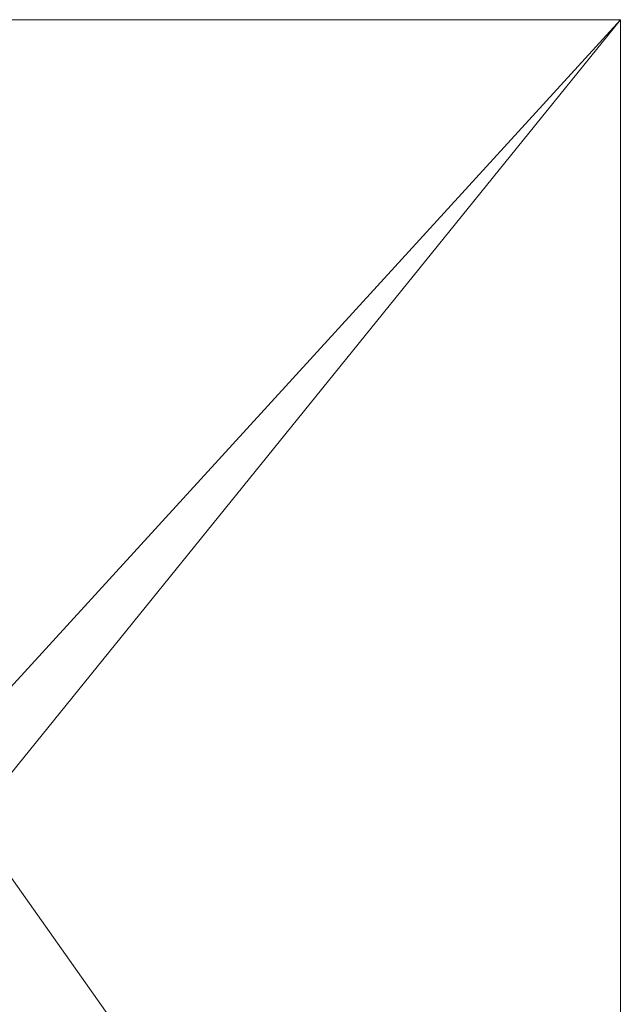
# Model space of a CAD drawing. Header units: millimetres. Extents: x -740 to 768, y -616 to 1219.
# Tile 256 of 256: x 127 to 768, y 169 to 1219. Entities that reach past the tile are written whole.
import ezdxf

# ---------------------------------------------------------------- set-up
doc = ezdxf.new("R2010")
doc.units = ezdxf.units.MM
doc.layers.add('A-GENM', color=13, linetype='Continuous')

msp = doc.modelspace()

# ---------------------------------------------------------------- meshes
at = {"layer": 'A-GENM', "lineweight": 5}
mesh = msp.add_polyface(dxfattribs=at)
corners = [(767.9, 1219.2, -0.5), (-740, 1219.2, -0.5), (-740, -615.9, -0.5), (767.9, -615.9, -0.5), (-238.6, 313.3, -0.5), (-309, 313.3, -0.5), (-309, 408.3, -0.5), (-238.6, 408.3, -0.5), (-238.6, 424.8, -0.5), (41.4, 424.8, -0.5), (41.4, 408.3, -0.5), (112, 408.3, -0.5), (112, 313.3, -0.5), (41.4, 313.3, -0.5), (41.4, 296.8, -0.5), (-4.8, 296.8, -0.5), (-4.8, 187.8, -0.5), (-98.6, 187.8, -0.5), (-98.6, 296.8, -0.5), (-238.6, 296.8, -0.5)]
mesh.append_faces([[corners[k] for k in face] for face in [(14, 12, 13)]], dxfattribs={"vtx0": -1})
mesh.append_faces([[corners[k] for k in face] for face in [(11, 0, 9, 10), (8, 1, 6, 7)]], dxfattribs={"vtx0": -1, "vtx1": -1})
mesh.append_faces([[corners[k] for k in face] for face in [(12, 14, 16, 3), (5, 2, 17, 19)]], dxfattribs={"vtx0": -1, "vtx1": -1, "vtx2": -1, "vtx3": -1})
mesh.append_faces([[corners[k] for k in face] for face in [(0, 11, 12, 3), (9, 0, 1, 8)]], dxfattribs={"vtx0": -1, "vtx2": -1})
mesh.append_faces([[corners[k] for k in face] for face in [(4, 5, 19)]], dxfattribs={"vtx1": -1})
mesh.append_faces([[corners[k] for k in face] for face in [(2, 3, 16, 17), (5, 6, 1, 2)]], dxfattribs={"vtx1": -1, "vtx3": -1})
mesh.append_faces([[corners[k] for k in face] for face in [(14, 15, 16), (17, 18, 19)]], dxfattribs={"vtx2": -1})
mesh = msp.add_polyface(dxfattribs=at)
corners = [(767.9, 1219.2, -118.1), (767.9, -615.9, -118.1), (-740, -615.9, -118.1), (-740, 1219.2, -118.1)]
mesh.append_faces([[corners[k] for k in face] for face in [(0, 1, 2, 3)]])
mesh = msp.add_polyface(dxfattribs=at)
corners = [(767.9, 1219.2, -0.5), (767.9, 1219.2, -118.1), (-740, 1219.2, -118.1), (-740, 1219.2, -0.5)]
mesh.append_faces([[corners[k] for k in face] for face in [(0, 1, 2, 3)]])
mesh = msp.add_polyface(dxfattribs=at)
corners = [(767.9, -615.9, -0.5), (767.9, -615.9, -118.1), (767.9, 1219.2, -118.1), (767.9, 1219.2, -0.5)]
mesh.append_faces([[corners[k] for k in face] for face in [(0, 1, 2, 3)]])

doc.saveas('drawing.dxf')
